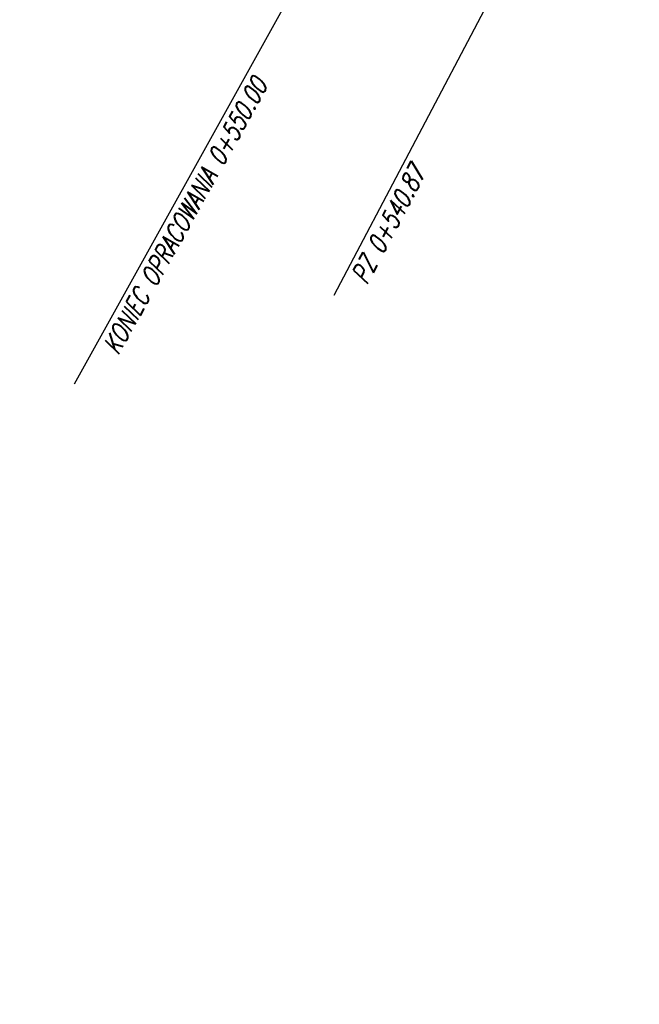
# Model space of a CAD drawing. Header units: metres. Extents: x 8431043 to 8456388, y 5766167 to 5771876.
# Tile 5 of 31: x 8433950 to 8433984, y 5770287 to 5770340. Entities that reach past the tile are written whole.
import ezdxf

# ---------------------------------------------------------------- set-up
doc = ezdxf.new("R2010")
doc.units = ezdxf.units.M
doc.linetypes.add('CIĄGŁA', pattern=[0])
doc.layers.add('C-DROGI-SYTUACJA-ETYKIETY', color=1, linetype='Continuous')
doc.layers.add('S-5_opis_pkt_geometrycznych', color=20, linetype='Continuous')
doc.layers.add('linia', color=7, linetype='CIĄGŁA', lineweight=20)
doc.layers.add('WYMIARY', color=253, linetype='Continuous', lineweight=13)
doc.styles.add('! rom po 1.8mm', font='romans.shx', dxfattribs={"width": 0.75, "oblique": 15})
doc.styles.add('ISOCP', font='geniso.shx')
doc.styles.add('własny_500', font='isocp.shx', dxfattribs={"width": 0.9, "height": 1.2})
doc.dimstyles.new('kopia własny 500', dxfattribs={"dimtxt": 1.2, "dimasz": 0.8, "dimexe": 0.1795, "dimexo": 0.0625, "dimgap": 0.09, "dimtad": 3, "dimdec": 1, "dimzin": 0, "dimdsep": 46, "dimtxsty": 'własny_500', "dimblk": 'ARCHTICK', "dimcen": 0.09, "dimaunit": 2, "dimadec": 4, "dimazin": 0, "dimtfac": 1, "dimtdec": 1, "dimtofl": 0, "dimtmove": 2, "dimatfit": 3, "dimldrblk": 'ARCHTICK', "dimfxl": 1, "dimtolj": 1, "dimtzin": 0, "dimarcsym": 0})

# ---------------------------------------------------------------- blocks, each defined once
blk = doc.blocks.new('_ARCHTICK')
at = {"color": 0, "linetype": 'ByBlock', "const_width": 0.15}
blk.add_lwpolyline([(-0.5, -0.5), (0.5, 0.5)], dxfattribs=at)
blk = doc.blocks.new('*D75')
at = {"layer": 'Defpoints', "color": 0, "transparency": 16777216}
for p in [(8434749.828, 5771876.32), (8434750.943, 5771875.576), (8432377.706, 5768319.94)]:
    blk.add_point(p, dxfattribs=at)
at = {"layer": 'WYMIARY', "color": 0, "lineweight": -2, "transparency": 16777216}
blk.add_line((8432378.821, 5768319.196), (8434750.943, 5771875.576), dxfattribs=at)
at = {"layer": 'WYMIARY', "color": 0, "lineweight": -2, "transparency": 16777216, "xscale": 0.75, "yscale": 0.75, "zscale": 0.75}
for p, rotation in [((8434750.943, 5771875.576), 56.29653123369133), ((8432378.821, 5768319.196), 236.2965312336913)]:
    blk.add_blockref('_ARCHTICK', p, dxfattribs=dict(at, rotation=rotation))
at = {"layer": 'WYMIARY', "color": 0, "transparency": 16777216, "insert": (8433564.287, 5770097.783), "char_height": 1.25, "attachment_point": 5, "rotation": 56.2965, "style": 'ISOCP'}
blk.add_mtext('\\A1;4274.9', dxfattribs=at)
blk = doc.blocks.new('*U82')
at = {"layer": 'S-5_opis_pkt_geometrycznych', "color": 20, "linetype": 'Continuous', "lineweight": -3}
for p, q in [((8433953.26, 5770320.758), (8433974.8, 5770359.516)), ((8433967.184, 5770325.514), (8433982.782, 5770355.08))]:
    blk.add_line(p, q, dxfattribs=at)
at = {"layer": 'S-5_opis_pkt_geometrycznych', "color": 20, "linetype": 'Continuous', "lineweight": -3, "char_height": 1, "attachment_point": 3, "style": '! rom po 1.8mm'}
for s, insert, rotation in [('{\\C256;KONIEC OPRACOWANIA 0+550.00}', (8433962.777, 5770337.239), 60.9368), ('{\\C256;PZ 0+540.87}', (8433971.247, 5770332.547), 62.1856)]:
    blk.add_mtext(s, dxfattribs=dict(at, insert=insert, rotation=rotation))
blk = doc.blocks.new('sdd')
at = {"layer": 'C-DROGI-SYTUACJA-ETYKIETY', "color": 4, "linetype": 'Continuous', "lineweight": 35}
blk.add_blockref('*U82', (0, 0), dxfattribs=at)

msp = doc.modelspace()

# ---------------------------------------------------------------- block references
at = {"layer": 'linia', "color": 4, "lineweight": 35}
msp.add_blockref('sdd', (0, 0), dxfattribs=at)

# ---------------------------------------------------------------- dimensions: what is measured, and where the dimension line sits
at = {"layer": 'WYMIARY', "color": 5}
dim = msp.add_aligned_dim(p1=(8432377.706, 5768319.94), p2=(8434749.828, 5771876.32), distance=-1.34, dimstyle='kopia własny 500', override={"dimtxt": 1.25, "dimasz": 0.75, "dimtxsty": 'ISOCP', "dimse1": 1, "dimse2": 1, "dimtmove": 1}, dxfattribs=at)
dim.commit()
dim.dimension.update_dxf_attribs({"geometry": '*D75', "text_midpoint": (8433564.287, 5770097.783)})

doc.saveas('drawing.dxf')
